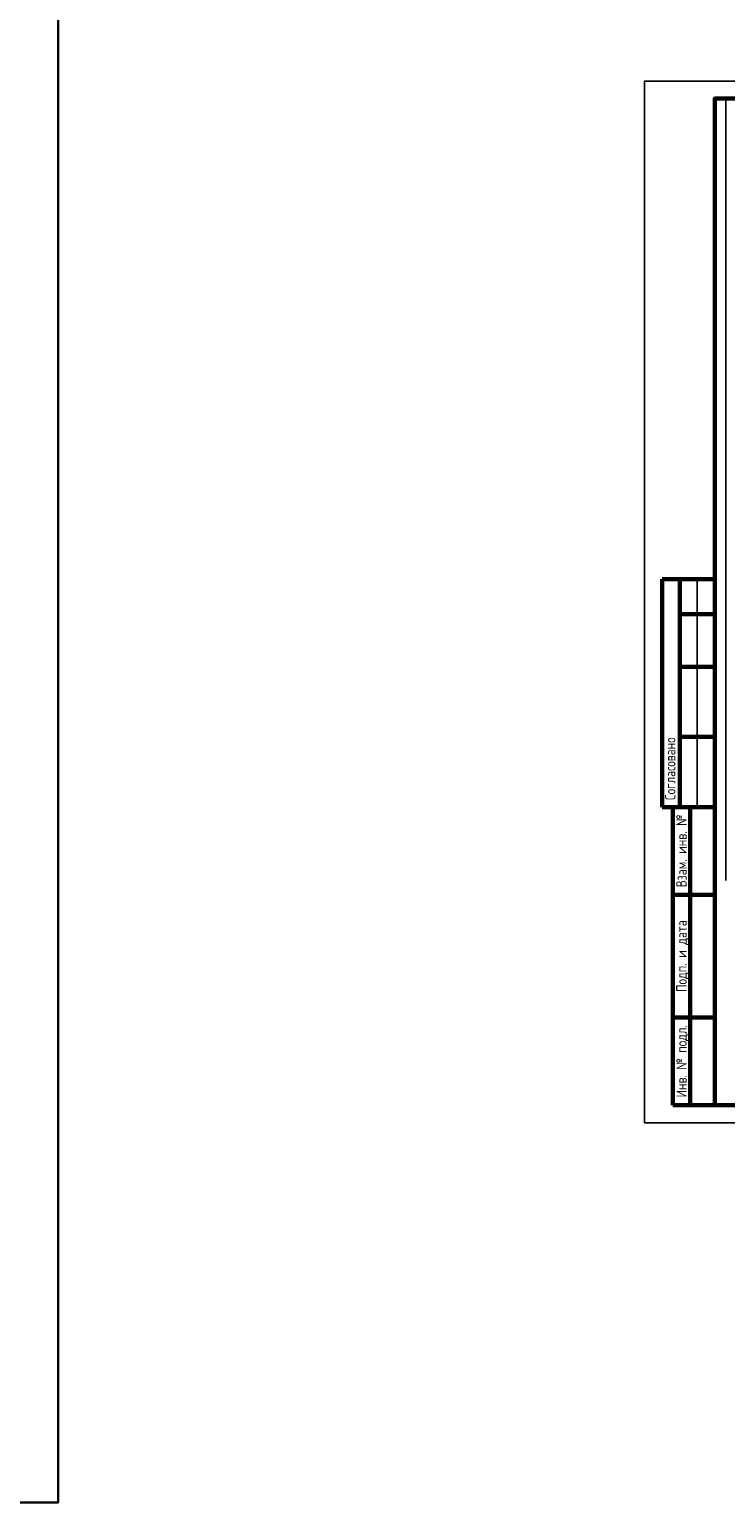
# Model space of a CAD drawing. Header units: millimetres. Extents: x 151654 to 877351, y 70322 to 154322.
# Tile 167 of 176: x 441802 to 461658, y 70322 to 112322. Entities that reach past the tile are written whole.
import ezdxf
from ezdxf.enums import TextEntityAlignment as Align

# ---------------------------------------------------------------- set-up
doc = ezdxf.new("R2010")
doc.units = ezdxf.units.MM
doc.styles.add('ГОСТ 2.304', font='CS_Gost2304.shx')

msp = doc.modelspace()

# ---------------------------------------------------------------- linework, layer by layer
at = {"color": 157, "linetype": 'Continuous', "lineweight": 60, "true_color": 0x325a67}
for p, q in [((459850.8, 90152.4), (459850.8, 96652.4)), ((461350.8, 96652.4), (459850.8, 96652.4)), ((460350.8, 90152.4), (460350.8, 96652.4)), ((461350.8, 81652.4), (461350.8, 96652.4)), ((460350.8, 95652.4), (461350.8, 95652.4)), ((460350.8, 94152.4), (461350.8, 94152.4)), ((460350.8, 92152.4), (461350.8, 92152.4)), ((459850.8, 90152.4), (461350.8, 90152.4)), ((460150.8, 81652.4), (460150.8, 90152.4)), ((460650.8, 81652.4), (460650.8, 90152.4)), ((460150.8, 87652.4), (461350.8, 87652.4)), ((460150.8, 84152.4), (461350.8, 84152.4)), ((461350.8, 81652.4), (460150.8, 81652.4))]:
    msp.add_line(p, q, dxfattribs=at)
at = {"color": 157, "linetype": 'Continuous', "lineweight": 25, "true_color": 0x325a67}
msp.add_line((460850.8, 90152.4), (460850.8, 96652.4), dxfattribs=at)
at = {"color": 157, "ltscale": 100, "true_color": 0x325a67}
msp.add_line((461350.8, 81652.4), (461350.8, 91652.4), dxfattribs=at)
at = {"color": 5, "lineweight": 30}
msp.add_lwpolyline([(323816.9, 70322.5), (323816.9, 154322.5), (442616.9, 154322.5), (442616.9, 70322.5)], close=True, dxfattribs=at)
at = {"color": 157, "ltscale": 100, "true_color": 0x325a67}
msp.add_lwpolyline([(459350.8, 81152.4), (501350.8, 81152.4), (501350.8, 110852.4), (459350.8, 110852.4)], close=True, dxfattribs=at)
at = {"color": 157, "linetype": 'Continuous', "lineweight": 60, "ltscale": 200, "true_color": 0x325a67}
msp.add_lwpolyline([(461350.8, 81652.4), (500850.8, 81652.4), (500850.8, 110352.4), (461350.8, 110352.4)], close=True, dxfattribs=at)
at = {"ltscale": 100, "const_width": 50}
msp.add_lwpolyline([(461664.9, 110352.4), (461664.9, 88057.7)], dxfattribs=at)

# ---------------------------------------------------------------- texts
at = {"color": 157, "linetype": 'Continuous', "lineweight": 25, "true_color": 0x325a67, "style": 'ГОСТ 2.304'}
msp.add_text('Согласовано', height=300, rotation=90, dxfattribs=at).set_placement((460230.3, 90352.4))
for s, p in [('Взам. инв. №', (460400.8, 88902.4)), ('Подп. и дата', (460400.8, 85902.4)), ('Инв. № подл.', (460400.8, 82902.4))]:
    msp.add_text(s, height=300, rotation=90, dxfattribs=at).set_placement(p, align=Align.MIDDLE_CENTER)

doc.saveas('drawing.dxf')
